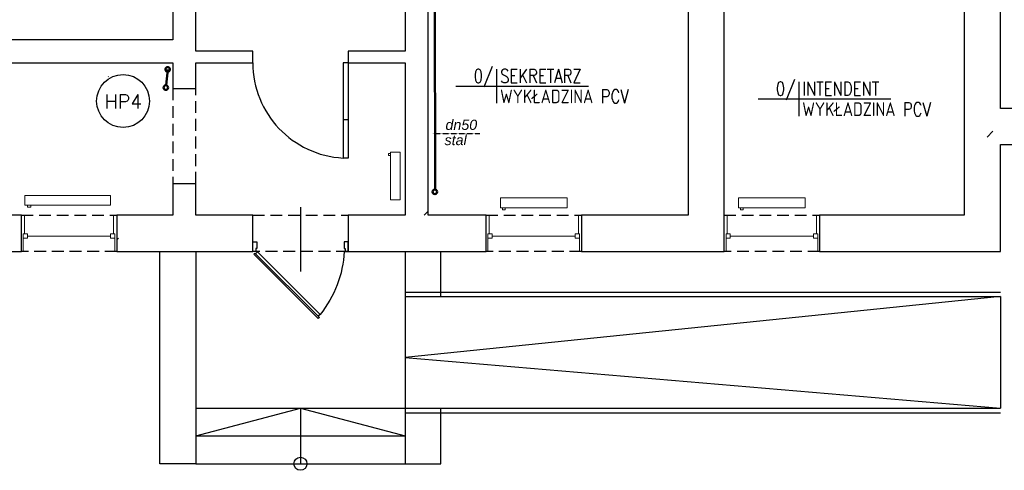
# Model space of a CAD drawing. Header units: millimetres. Extents: x 116 to 15750, y -6945 to 9999.
# Tile 135 of 150: x 6412 to 7474, y 4516 to 5001. Entities that reach past the tile are written whole.
import ezdxf
from ezdxf.enums import TextEntityAlignment as Align

# ---------------------------------------------------------------- set-up
doc = ezdxf.new("R2010")
doc.units = ezdxf.units.MM
doc.linetypes.add('DASHED', pattern=[19.05, 12.7, -6.35])
doc.linetypes.add('DASHED2', pattern=[0.375, 0.25, -0.125])
doc.layers.get('0').update_dxf_attribs({"color": 252})
for name, color, linetype in [('1-OPIS-POM', 252, 'Continuous'), ('I-DRZWI', 252, 'Continuous'), ('I-NAD', 252, 'DASHED'), ('I-OKNA', 252, 'Continuous'), ('I-SCIANA', 252, 'Continuous'), ('I-WIDOK', 252, 'Continuous'), ('IS opis woda', 7, 'DASHED2'), ('IS woda hydranty', 4, 'CIRC'), ('IS WODA opis', 2, 'Continuous')]:
    doc.layers.add(name, color=color, linetype=linetype)
doc.layers.add('I-C.O', color=252, linetype='Continuous', lineweight=15)
doc.styles.add('GENERATED_STYLE_6', font='ariali.ttf')
doc.styles.add('ROMANS', font='romans.shx', dxfattribs={"width": 0.75})
doc.styles.get("Standard").update_dxf_attribs({"font": 'simplex.shx'})
doc.styles.add('TECH', font='simplex.shx')
doc.linetypes.add('CIRC', pattern='A,7,-1,["~",Standard,S=1,R=0,X=-0.3,Y=-0.6],-1', length=9)

# ---------------------------------------------------------------- blocks, each defined once
blk = doc.blocks.new('D90')
blk.add_line((32.6, 45), (-28.01, 45))
for points in [[(-9.17, 87.25), (-9.17, 90), (0.01, 90), (0.01, 86.33), (-6.42, 86.33), (-6.42, 87.25)], [(-72.56, 61.83), (-11.68, 0.94), (-10.61, 2.01), (-71.49, 62.91)], [(-9.18, 2.76), (-9.18, 0), (0, 0), (0, 3.67), (-6.43, 3.67), (-6.43, 2.76)]]:
    blk.add_lwpolyline(points, close=True)
blk.add_lwpolyline([(-11.26, 2.66), (-9.48, 4.45), (-68.56, 63.55), (-70.35, 61.76)])
blk.add_arc((-4.56, -14.51), 100.94, 92.61856, 129.34871)
blk = doc.blocks.new('OPIS-POM')
for p, q in [((0, 25), (0, -25)), ((-60, 0), (135, 0))]:
    blk.add_line(p, q)
at = {"style": 'ROMANS', "width": 0.8, "flags": 4}
blk.add_attdef('NR', text='', height=20, dxfattribs=at).set_placement((-5, 5), align=Align.RIGHT)
blk.add_attdef('NAZWA', (5, 5), '', height=20, dxfattribs=at)
blk.add_attdef('POW.', text='', height=20, dxfattribs=at).set_placement((-5, -5), align=Align.TOP_RIGHT)
blk.add_attdef('POSADZKA', text='', height=20, dxfattribs=at).set_placement((5, -5), align=Align.TOP_LEFT)

msp = doc.modelspace()

# ---------------------------------------------------------------- linework, layer by layer
at = {"color": 251, "lineweight": 0, "true_color": 0x535353}
for points in [[(6507.9, 4940), (6508.2, 4939.7)], [(7455.5, 4874.7), (7461.8, 4880.9)], [(6414.2, 4790.5), (6417.5, 4790.5)], [(6516.9, 4790.5), (6513.6, 4790.5)], [(6848.5, 4790.5), (6852.7, 4794.7)], [(6915.4, 4790.5), (6918.6, 4790.5)], [(7018.1, 4790.5), (7014.8, 4790.5)], [(7172.1, 4790.5), (7175.4, 4790.5)], [(7274.9, 4790.5), (7271.5, 4790.5)], [(6516.9, 4763.9), (6518.8, 4765.8)], [(6414.3, 4751.4), (6416.1, 4751.4)], [(6516.9, 4751.4), (6515, 4751.4)], [(6915.5, 4751.4), (6917.3, 4751.4)], [(7018.1, 4751.4), (7016.1, 4751.4)], [(7172.2, 4751.4), (7174.1, 4751.4)], [(7274.9, 4751.4), (7272.9, 4751.4)]]:
    msp.add_lwpolyline(points, dxfattribs=at)
at = {"layer": 'I-C.O'}
for points in [[(6812.2, 4856.9), (6809.9, 4856.9), (6809.9, 4854.9)], [(6812.2, 4854.9), (6809.9, 4854.9)], [(6812.2, 4858.5), (6812.2, 4807.1)], [(6822.7, 4858.5), (6822.7, 4807.1), (6812.2, 4807.1)], [(6822.7, 4858.5), (6812.2, 4858.5)], [(6417.8, 4811.9), (6510.3, 4811.9), (6510.3, 4801.4)], [(6417.8, 4811.9), (6417.8, 4801.4)], [(6417.8, 4801.4), (6510.3, 4801.4)], [(6420.6, 4801.4), (6420.6, 4799.1), (6424.3, 4799.1)], [(6424.3, 4801.4), (6424.3, 4799.1)], [(6930.8, 4809.1), (7002.6, 4809.1), (7002.6, 4798.6)], [(6930.8, 4809.1), (6930.8, 4798.6)], [(7187.5, 4809.1), (7259.4, 4809.1), (7259.4, 4798.6)], [(7187.5, 4809.1), (7187.5, 4798.6)], [(6930.8, 4798.6), (7002.6, 4798.6)], [(6932.9, 4798.6), (6932.9, 4796.2), (6935.8, 4796.2)], [(6935.8, 4798.6), (6935.8, 4796.2)], [(7187.5, 4798.6), (7259.4, 4798.6)], [(7189.7, 4798.6), (7189.7, 4796.2), (7192.6, 4796.2)], [(7192.6, 4798.6), (7192.6, 4796.2)]]:
    msp.add_lwpolyline(points, dxfattribs=at)
at = {"layer": 'I-DRZWI'}
for points in [[(6663.6, 4954.8), (6663.7, 4949.7), (6664.1, 4944.7), (6664.7, 4939.7), (6665.6, 4934.8), (6666.6, 4930), (6667.9, 4925.3), (6669.4, 4920.6), (6671.2, 4916.1), (6673.1, 4911.6), (6675.2, 4907.3), (6677.6, 4903.1), (6680.1, 4899), (6682.8, 4895.1), (6685.7, 4891.2), (6688.7, 4887.5), (6691.9, 4884), (6695.3, 4880.6), (6698.8, 4877.4), (6702.5, 4874.3), (6706.3, 4871.4), (6710.3, 4868.7), (6714.3, 4866.2), (6718.5, 4863.8), (6722.9, 4861.7), (6727.3, 4859.7), (6731.9, 4857.9), (6736.5, 4856.4), (6741.3, 4855.1), (6746.1, 4854), (6751.1, 4853.1), (6756.1, 4852.5), (6761.2, 4852.1)], [(6761.2, 4954.8), (6761.2, 4852.1)], [(6766.4, 4954.8), (6761.2, 4954.8)], [(6766.4, 4954.8), (6766.4, 4852.1)], [(6766.4, 4893.2), (6761.2, 4893.2)], [(6766.4, 4852.1), (6761.2, 4852.1)]]:
    msp.add_lwpolyline(points, dxfattribs=at)
at = {"layer": 'I-NAD'}
for points in [[(6577.4, 4927.1), (6577.4, 4824.4)], [(6602.1, 4824.4), (6602.1, 4927.1)], [(6414.2, 4790.5), (6516.9, 4790.5)], [(6663.7, 4790.5), (6766.4, 4790.5)], [(6915.4, 4790.5), (7018.1, 4790.5)], [(7172.1, 4790.5), (7274.9, 4790.5)], [(6516.9, 4751.4), (6414.2, 4751.4)], [(6766.4, 4751.4), (6663.7, 4751.4)], [(7018.1, 4751.4), (6915.4, 4751.4)], [(7274.9, 4751.4), (7172.1, 4751.4)]]:
    msp.add_lwpolyline(points, dxfattribs=at)
at = {"layer": 'I-OKNA', "lineweight": 0}
for points in [[(6417.5, 4770.4), (6417.5, 4790.5)], [(6513.6, 4770.4), (6513.6, 4790.5)], [(6918.6, 4770.4), (6918.6, 4790.5)], [(7014.8, 4770.4), (7014.8, 4790.5)], [(7175.4, 4770.4), (7175.4, 4790.5)], [(7271.5, 4770.4), (7271.5, 4790.5)], [(6420.6, 4770.4), (6416.1, 4770.4)], [(6416.1, 4751.4), (6416.1, 4770.4)], [(6420.6, 4765.8), (6420.6, 4770.4)], [(6510.4, 4768.1), (6420.6, 4768.1)], [(6510.4, 4765.8), (6510.4, 4770.4)], [(6515, 4751.4), (6515, 4770.4), (6510.4, 4770.4)], [(6921.8, 4770.4), (6917.3, 4770.4)], [(6917.3, 4751.4), (6917.3, 4770.4)], [(6921.8, 4765.8), (6921.8, 4770.4)], [(7011.5, 4768.1), (6921.8, 4768.1)], [(7011.5, 4765.8), (7011.5, 4770.4)], [(7016.1, 4751.4), (7016.1, 4770.4), (7011.5, 4770.4)], [(7178.6, 4770.4), (7174.1, 4770.4)], [(7174.1, 4751.4), (7174.1, 4770.4)], [(7178.6, 4765.8), (7178.6, 4770.4)], [(7268.4, 4768.1), (7178.6, 4768.1)], [(7268.4, 4765.8), (7268.4, 4770.4)], [(7272.9, 4751.4), (7272.9, 4770.4), (7268.4, 4770.4)], [(6416.1, 4765.8), (6420.6, 4765.8)], [(6515, 4765.8), (6510.4, 4765.8)], [(6917.3, 4765.8), (6921.8, 4765.8)], [(7016.1, 4765.8), (7011.5, 4765.8)], [(7174.1, 4765.8), (7178.6, 4765.8)], [(7272.9, 4765.8), (7268.4, 4765.8)]]:
    msp.add_lwpolyline(points, dxfattribs=at)
at = {"layer": 'I-SCIANA', "linetype": 'Continuous', "lineweight": 25}
for points in [[(6577.4, 5642.9), (6577.4, 4979.5)], [(6602.1, 4967.2), (6602.1, 5232.1)], [(6852.7, 5085.3), (6852.7, 5104.8), (6828.1, 5104.8), (6828.1, 4967.2)], [(6852.7, 4790.5), (6852.7, 5072.9)], [(7133.1, 5072.9), (7133.1, 4790.5)], [(7470, 4905.6), (7470, 5063.7)], [(7172.1, 4751.4), (7172.1, 5051.4)], [(7430.9, 5051.4), (7430.9, 4790.5)], [(6577.4, 4979.5), (5773.3, 4979.5), (5773.3, 4954.8)], [(6602.1, 4954.8), (6663.7, 4954.8), (6663.7, 4967.2), (6602.1, 4967.2)], [(6828.1, 4967.2), (6766.4, 4967.2), (6766.4, 4954.8)], [(5773.3, 4954.8), (6577.4, 4954.8)], [(6577.4, 4954.8), (6577.4, 4927.1), (6602.1, 4927.1)], [(6602.1, 4927.1), (6602.1, 4954.8)], [(6766.4, 4954.8), (6828.1, 4954.8)], [(6828.1, 4954.8), (6828.1, 4790.5)], [(7552.1, 4905.6), (7470, 4905.6)], [(7470, 4866.5), (7552.1, 4866.5), (7552.1, 4905.6)], [(7470, 4751.4), (7470, 4866.5)], [(6602.1, 4790.5), (6602.1, 4824.4), (6577.4, 4824.4), (6577.4, 4790.5)], [(6577.4, 4790.5), (6516.9, 4790.5), (6516.9, 4751.4), (6663.7, 4751.4), (6663.7, 4790.5)], [(6663.7, 4790.5), (6602.1, 4790.5)], [(6828.1, 4790.5), (6766.4, 4790.5), (6766.4, 4751.4), (6915.4, 4751.4), (6915.4, 4790.5)], [(6915.4, 4790.5), (6852.7, 4790.5)], [(7133.1, 4790.5), (7018.1, 4790.5), (7018.1, 4751.4), (7172.1, 4751.4)], [(7430.9, 4790.5), (7274.9, 4790.5), (7274.9, 4751.4), (7470, 4751.4)]]:
    msp.add_lwpolyline(points, dxfattribs=at)
msp.add_lwpolyline([(6303.3, 4751.4), (6414.2, 4751.4), (6414.2, 4790.5), (6303.3, 4790.5)], close=True, dxfattribs=at)
at = {"layer": 'I-WIDOK'}
for points in [[(6602.1, 4522.8), (6563.5, 4522.8), (6563.5, 4751.4)], [(6602.1, 4751.4), (6602.1, 4582.8), (6828.1, 4582.8)], [(6828.1, 4751.4), (6828.1, 4582.8)], [(6866.6, 4702.8), (6866.6, 4751.4)], [(6828.1, 4707.8), (7470, 4707.8)], [(6828.1, 4702.8), (7470, 4702.8)], [(7470, 4702.8), (6828.1, 4637.1), (7470, 4582.8)], [(7470, 4702.8), (7470, 4582.8)], [(6602.1, 4582.8), (6602.1, 4522.8)], [(6602.1, 4552.8), (6715.1, 4582.8), (6828.1, 4552.8)], [(6715.1, 4582.8), (6715.1, 4522.8)], [(6828.1, 4582.8), (6828.1, 4522.8)], [(6828.1, 4522.8), (6866.6, 4522.8), (6866.6, 4582.8)], [(6828.1, 4582.8), (7470, 4582.8)], [(6828.1, 4577.8), (7470, 4577.8)], [(6602.1, 4552.8), (6828.1, 4552.8)], [(6602.1, 4522.8), (6828.1, 4522.8)]]:
    msp.add_lwpolyline(points, dxfattribs=at)
msp.add_circle((6715.1, 4522.8), 7, dxfattribs=at)
at = {"layer": 'IS opis woda'}
msp.add_line((6857.7, 4878.5), (6908.4, 4878.5), dxfattribs=at)
at = {"layer": 'IS woda hydranty', "lineweight": 50, "ltscale": 10}
for p, q in [((6860, 5091), (6860.2, 4818.2)), ((6570.2, 4930.4), (6571.9, 4947.6))]:
    msp.add_line(p, q, dxfattribs=at)
for centre in [(6571.9, 4947.6), (6569.9, 4927.9), (6860, 4815.7)]:
    msp.add_circle(centre, 2.5, dxfattribs=at)
at = {"layer": 'IS WODA opis'}
msp.add_circle((6523.8, 4913.5), 28.5, dxfattribs=at)

# ---------------------------------------------------------------- block references
at = {"layer": '1-OPIS-POM', "xscale": 0.7338239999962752, "yscale": 0.7338239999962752, "zscale": 0.7338240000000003}
for p, values in [((6926.7, 4929.5), {'NR': '0/', 'NAZWA': 'SEKRETARZ ', 'POSADZKA': 'WYKŁADZINA PCV'}), ((7252.6, 4915.7), {'NR': '0/', 'NAZWA': 'INTENDENT', 'POSADZKA': 'WYKŁADZINA PCV'})]:
    msp.add_blockref('OPIS-POM', p, dxfattribs=at).add_auto_attribs(values)
at = {"layer": 'I-DRZWI', "xscale": -1.141310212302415, "yscale": 1.141310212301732, "zscale": 1.141310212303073, "rotation": 270}
msp.add_blockref('D90', (6663.7, 4761.9), dxfattribs=at)

# ---------------------------------------------------------------- texts
at = {"layer": 'IS opis woda', "style": 'GENERATED_STYLE_6'}
for s, p in [('dn50', (6871.5, 4882.4)), ('stal', (6870.5, 4866))]:
    msp.add_text(s, height=11, dxfattribs=at).set_placement(p)
at = {"layer": 'IS WODA opis', "style": 'TECH'}
msp.add_text('HP4', height=15, dxfattribs=at).set_placement((6503.9, 4905.4))

doc.saveas('drawing.dxf')
